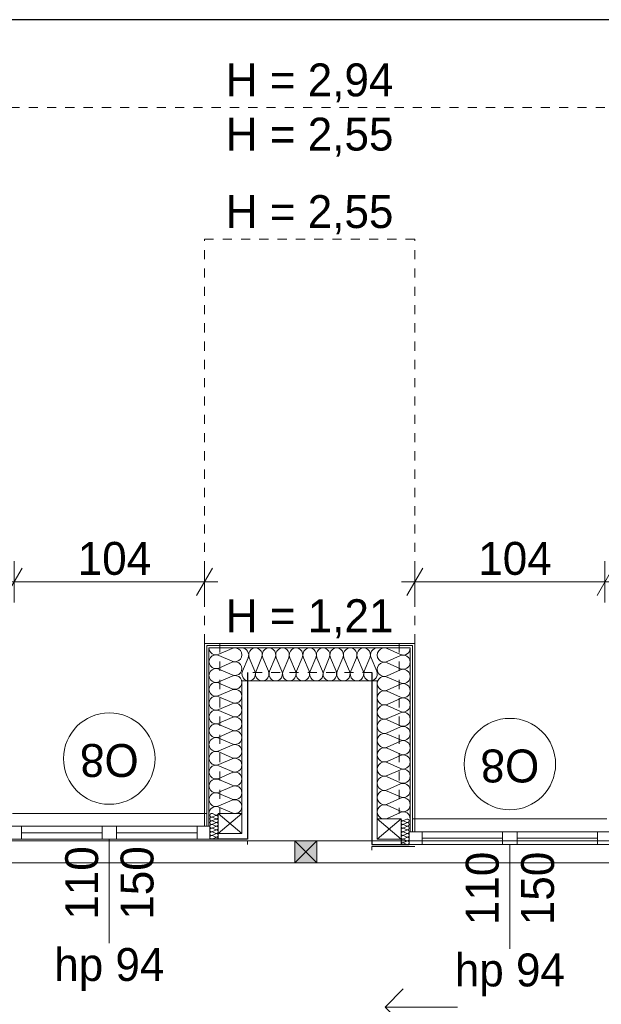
# Model space of a CAD drawing. Extents: x -145259 to -66341, y -2316 to 227384.
# Tile 106 of 141: x -113334 to -110154, y 168060 to 173444. Entities that reach past the tile are written whole.
import ezdxf

# ---------------------------------------------------------------- set-up
doc = ezdxf.new("R2010")
doc.units = 0
doc.header["$MEASUREMENT"] = 0
doc.linetypes.add('Hidden Line', pattern=[100, 50, -50])
for name, color, linetype in [('Arch ocieplenie', 7, 'Continuous'), ('Arch wymiary', 7, 'Continuous'), ('Arch ściany działowe', 7, 'Continuous'), ('INWENT ODWODNIENIE', 7, 'Continuous')]:
    doc.layers.add(name, color=color, linetype=linetype)
for name, color, linetype, lineweight, true_color in [('Arch ocieplenie_Nr_Pióra__24', 7, 'Continuous', 13, 0x029e21), ('Arch okna_Nr_Pióra__82', 7, 'Continuous', 20, 0xaaaaaa), ('INWENT.ŚCIANY_Nr_Pióra__2', 7, 'Continuous', 13, 0x7f7f7f), ('Inwentaryzacja Konst._Nr_Pióra__3', 7, 'Continuous', 20, 0xff6600)]:
    doc.layers.add(name, color=color, linetype=linetype, lineweight=lineweight, true_color=true_color)
for name, color, linetype, lineweight in [('Arch opisy okien_Nr_Pióra__21', 7, 'Continuous', 13), ('Arch wymiary_Nr_Pióra__21', 7, 'Continuous', 13), ('Arch wymiary_Nr_Pióra__5', 7, 'Continuous', 13), ('Arch ściany działowe_Nr_Pióra__5', 7, 'Continuous', 13), ('INWENT DACH_Nr_Pióra__21', 7, 'Continuous', 13), ('INWENT ODWODNIENIE_Nr_Pióra__21', 7, 'Continuous', 13), ('INWENT ODWODNIENIE_Nr_Pióra__5', 7, 'Continuous', 13), ('INWENT OPISY_Nr_Pióra__21', 7, 'Continuous', 13), ('INWENT. OKNA_Nr_Pióra__21', 7, 'Continuous', 13), ('INWENT.ŚCIANY_Nr_Pióra__1', 7, 'Continuous', 25), ('INWENT.ŚCIANY_Nr_Pióra__20', 1, 'Continuous', 20)]:
    doc.layers.add(name, color=color, linetype=linetype, lineweight=lineweight)
doc.styles.add('GENERATED_STYLE_1', font='txt')
doc.styles.add('GENERATED_STYLE_7', font='txt')
doc.styles.add('GENERATED_STYLE_8', font='txt')
doc.dimstyles.new('GENERATED_STYLE__2', dxfattribs={"dimtxt": 179.999995, "dimasz": 114, "dimexe": 0.18, "dimexo": 0, "dimgap": 0.09, "dimtad": 1, "dimtih": 1, "dimtoh": 1, "dimdec": 0, "dimlfac": 0.1, "dimzin": 0, "dimdsep": 46, "dimtxsty": 'GENERATED_STYLE_1', "dimblk": 'ARROWHEAD_2', "dimblk1": 'ARROWHEAD_2', "dimblk2": 'ARROWHEAD_2', "dimcen": 0.09, "dimclrd": 7, "dimclre": 7, "dimclrt": 7, "dimazin": 0, "dimtfac": 1, "dimtdec": 4, "dimtmove": 0, "dimatfit": 3, "dimfxl": 0, "dimtolj": 1, "dimtzin": 0, "dimarcsym": 0})

# ---------------------------------------------------------------- blocks, each defined once
blk = doc.blocks.new('Ściana_682', base_point=(-112323.7, 170033.6))
at = {"layer": 'Arch ściany działowe_Nr_Pióra__5', "linetype": 'Continuous'}
for p, q in [((-112323.7, 170033.6), (-112323.7, 169033.6)), ((-112311.2, 169033.6), (-112311.2, 170021.1)), ((-112323.7, 169033.6), (-112311.2, 169033.6))]:
    blk.add_line(p, q, dxfattribs=at)
blk = doc.blocks.new('Ściana_683', base_point=(-112311.2, 170021.1))
at = {"layer": 'Arch ściany działowe_Nr_Pióra__5', "linetype": 'Continuous'}
for p, q in [((-112311.2, 170021.1), (-112311.2, 169033.6)), ((-112298.7, 169033.6), (-112298.7, 170008.6)), ((-112311.2, 169033.6), (-112298.7, 169033.6))]:
    blk.add_line(p, q, dxfattribs=at)
blk = doc.blocks.new('Ściana_684', base_point=(-111173.7, 170033.6))
at = {"layer": 'Arch ściany działowe_Nr_Pióra__5', "linetype": 'Continuous'}
for p, q in [((-111186.2, 170021.1), (-111186.2, 169003.6)), ((-111173.7, 169003.6), (-111173.7, 170033.6)), ((-111186.2, 169003.6), (-111173.7, 169003.6))]:
    blk.add_line(p, q, dxfattribs=at)
blk = doc.blocks.new('Ściana_685', base_point=(-111186.2, 170021.1))
at = {"layer": 'Arch ściany działowe_Nr_Pióra__5', "linetype": 'Continuous'}
for p, q in [((-111186.2, 169003.6), (-111186.2, 170021.1)), ((-111198.7, 170008.6), (-111198.7, 169003.6)), ((-111198.7, 169003.6), (-111186.2, 169003.6))]:
    blk.add_line(p, q, dxfattribs=at)
blk = doc.blocks.new('Ściana_758', base_point=(-111173.7, 170033.6))
at = {"layer": 'Arch ściany działowe_Nr_Pióra__5', "linetype": 'Continuous'}
for p, q in [((-111173.7, 170033.6), (-112323.7, 170033.6)), ((-112311.2, 170021.1), (-111186.2, 170021.1))]:
    blk.add_line(p, q, dxfattribs=at)
blk = doc.blocks.new('Ściana_759', base_point=(-111186.2, 170021.1))
at = {"layer": 'Arch ściany działowe_Nr_Pióra__5', "linetype": 'Continuous'}
for p, q in [((-111186.2, 170021.1), (-112311.2, 170021.1)), ((-112298.7, 170008.6), (-111198.7, 170008.6))]:
    blk.add_line(p, q, dxfattribs=at)
blk = doc.blocks.new('Izolacja cieplna 14_116', base_point=(-112298.7, 169103.6))
at = {"layer": 'Arch ocieplenie_Nr_Pióra__24', "linetype": 'Continuous'}
for p, q in [((-112245.1, 169974.1), (-112172.4, 170005.4)), ((-112172.4, 169936.4), (-112245.1, 169967.7)), ((-112245.1, 169898.6), (-112172.4, 169930)), ((-112172.4, 169860.9), (-112245.1, 169892.3)), ((-112245.1, 169823.2), (-112172.4, 169854.6)), ((-112172.4, 169785.5), (-112245.1, 169816.9)), ((-112245.1, 169747.8), (-112172.4, 169779.2)), ((-112172.4, 169710.1), (-112245.1, 169741.5)), ((-112245.1, 169672.4), (-112172.4, 169703.8)), ((-112172.4, 169634.7), (-112245.1, 169666.1)), ((-112245.1, 169597), (-112172.4, 169628.4)), ((-112172.4, 169559.3), (-112245.1, 169590.6)), ((-112245.1, 169521.6), (-112172.4, 169552.9)), ((-112172.4, 169483.9), (-112245.1, 169515.2)), ((-112245.1, 169446.1), (-112172.4, 169477.5)), ((-112172.4, 169408.4), (-112245.1, 169439.8)), ((-112245.1, 169370.7), (-112172.4, 169402.1)), ((-112172.4, 169333), (-112245.1, 169364.4)), ((-112245.1, 169295.3), (-112172.4, 169326.7)), ((-112172.4, 169257.6), (-112245.1, 169289)), ((-112245.1, 169219.9), (-112172.4, 169251.3)), ((-112172.4, 169182.2), (-112245.1, 169213.6)), ((-112245.1, 169144.5), (-112172.4, 169175.9)), ((-112172.4, 169106.8), (-112245.1, 169138.1))]:
    blk.add_line(p, q, dxfattribs=at)
for centre, start_param, end_param in [((-112157, 169970.9), 1.158003, 5.125183), ((-112260.5, 169933.2), 4.299595, 8.266774), ((-112260.5, 170008.6), 0, 1.983589), ((-112157, 169895.5), 1.158003, 5.125183), ((-112260.5, 169857.8), 4.299595, 8.266774), ((-112157, 169820.1), 1.158003, 5.125183), ((-112260.5, 169782.4), 4.299595, 8.266774), ((-112260.5, 169706.9), 4.299595, 8.266774), ((-112157, 169744.6), 1.158003, 5.125183), ((-112157, 169669.2), 1.158003, 5.125183), ((-112260.5, 169631.5), 4.299595, 8.266774), ((-112157, 169593.8), 1.158003, 5.125183), ((-112260.5, 169556.1), 4.299595, 8.266774), ((-112157, 169518.4), 1.158003, 5.125183), ((-112260.5, 169480.7), 4.299595, 8.266774), ((-112157, 169443), 1.158003, 5.125183), ((-112260.5, 169405.3), 4.299595, 8.266774), ((-112260.5, 169329.9), 4.299595, 8.266774), ((-112157, 169367.6), 1.158003, 5.125183), ((-112157, 169292.1), 1.158003, 5.125183), ((-112260.5, 169254.4), 4.299595, 8.266774), ((-112157, 169216.7), 1.158003, 5.125183), ((-112260.5, 169179), 4.299595, 8.266774), ((-112157, 169141.3), 1.158003, 5.125183), ((-112260.5, 169103.6), 4.299596, 6.283185)]:
    blk.add_ellipse(centre, major_axis=(-38.3, 0), ratio=0.985013, start_param=start_param, end_param=end_param, dxfattribs=at)
blk = doc.blocks.new('Izolacja cieplna 14_117', base_point=(-112248.7, 168963.6))
at = {"layer": 'Arch ocieplenie_Nr_Pióra__24', "linetype": 'Continuous'}
for p, q in [((-112262.1, 169094.4), (-112280.3, 169102.8)), ((-112280.3, 169084.4), (-112262.1, 169092.8)), ((-112262.1, 169074.4), (-112280.3, 169082.8)), ((-112280.3, 169064.4), (-112262.1, 169072.8)), ((-112262.1, 169054.4), (-112280.3, 169062.8)), ((-112280.3, 169044.4), (-112262.1, 169052.8)), ((-112262.1, 169034.4), (-112280.3, 169042.8)), ((-112280.3, 169024.4), (-112262.1, 169032.8)), ((-112262.1, 169014.4), (-112280.3, 169022.8)), ((-112280.3, 169004.4), (-112262.1, 169012.8)), ((-112262.1, 168994.4), (-112280.3, 169002.8)), ((-112280.3, 168984.4), (-112262.1, 168992.8)), ((-112262.1, 168974.4), (-112280.3, 168982.8)), ((-112280.3, 168964.4), (-112262.1, 168972.8))]:
    blk.add_line(p, q, dxfattribs=at)
for centre, start_param, end_param in [((-112284.2, 169093.6), 5.870392, 9.837571), ((-112258.3, 169103.6), 2.7288, 4.712389), ((-112258.3, 169083.6), 2.7288, 6.695979), ((-112284.2, 169073.6), 5.870392, 9.837571), ((-112284.2, 169053.6), 5.870392, 9.837571), ((-112284.2, 169033.6), 5.870392, 9.837571), ((-112258.3, 169063.6), 2.7288, 6.695979), ((-112258.3, 169043.6), 2.7288, 6.695979), ((-112284.2, 169013.6), 5.870392, 9.837571), ((-112284.2, 168993.6), 5.870392, 9.837571), ((-112258.3, 169023.6), 2.7288, 6.695979), ((-112258.3, 169003.6), 2.7288, 6.695979), ((-112258.3, 168983.6), 2.7288, 6.695979), ((-112284.2, 168973.6), 5.870392, 9.837571), ((-112258.3, 168963.6), 4.712389, 6.695979)]:
    blk.add_ellipse(centre, major_axis=(0, 10), ratio=0.957061, start_param=start_param, end_param=end_param, dxfattribs=at)
blk = doc.blocks.new('Izolacja cieplna 14_119', base_point=(-111198.7, 169073.6))
at = {"layer": 'Arch ocieplenie_Nr_Pióra__24', "linetype": 'Continuous'}
for p, q in [((-111252.4, 169972.9), (-111325.1, 170005.3)), ((-111325.1, 169934), (-111252.4, 169966.4)), ((-111252.4, 169895), (-111325.1, 169927.4)), ((-111325.1, 169856), (-111252.4, 169888.5)), ((-111252.4, 169817.1), (-111325.1, 169849.5)), ((-111325.1, 169778.1), (-111252.4, 169810.5)), ((-111252.4, 169739.2), (-111325.1, 169771.6)), ((-111325.1, 169700.2), (-111252.4, 169732.6)), ((-111252.4, 169661.2), (-111325.1, 169693.7)), ((-111325.1, 169622.3), (-111252.4, 169654.7)), ((-111252.4, 169583.3), (-111325.1, 169615.7)), ((-111325.1, 169544.4), (-111252.4, 169576.8)), ((-111252.4, 169505.4), (-111325.1, 169537.8)), ((-111325.1, 169466.5), (-111252.4, 169498.9)), ((-111252.4, 169427.5), (-111325.1, 169459.9)), ((-111325.1, 169388.5), (-111252.4, 169421)), ((-111252.4, 169349.6), (-111325.1, 169382)), ((-111325.1, 169310.6), (-111252.4, 169343)), ((-111252.4, 169271.7), (-111325.1, 169304.1)), ((-111325.1, 169232.7), (-111252.4, 169265.1)), ((-111252.4, 169193.7), (-111325.1, 169226.2)), ((-111325.1, 169154.8), (-111252.4, 169187.2)), ((-111252.4, 169115.8), (-111325.1, 169148.2)), ((-111325.1, 169076.9), (-111252.4, 169109.3))]:
    blk.add_line(p, q, dxfattribs=at)
for centre, start_param, end_param in [((-111340.5, 169969.6), 5.870392, 9.837571), ((-111237, 170008.6), 2.7288, 4.712389), ((-111237, 169930.7), 2.7288, 6.695979), ((-111340.5, 169891.7), 5.870392, 9.837571), ((-111340.5, 169813.8), 5.870392, 9.837571), ((-111237, 169852.8), 2.7288, 6.695979), ((-111237, 169774.9), 2.7288, 6.695979), ((-111340.5, 169735.9), 5.870392, 9.837571), ((-111340.5, 169658), 5.870392, 9.837571), ((-111237, 169696.9), 2.7288, 6.695979), ((-111237, 169619), 2.7288, 6.695979), ((-111340.5, 169580.1), 5.870392, 9.837571), ((-111237, 169541.1), 2.7288, 6.695979), ((-111340.5, 169502.1), 5.870392, 9.837571), ((-111237, 169463.2), 2.7288, 6.695979), ((-111340.5, 169424.2), 5.870392, 9.837571), ((-111237, 169385.3), 2.7288, 6.695979), ((-111340.5, 169346.3), 5.870392, 9.837571), ((-111340.5, 169268.4), 5.870392, 9.837571), ((-111237, 169307.4), 2.7288, 6.695979), ((-111237, 169229.4), 2.7288, 6.695979), ((-111340.5, 169190.5), 5.870392, 9.837571), ((-111340.5, 169112.6), 5.870392, 9.837571), ((-111237, 169151.5), 2.7288, 6.695979), ((-111237, 169073.6), 4.712389, 6.695979)]:
    blk.add_ellipse(centre, major_axis=(0, 39), ratio=0.982641, start_param=start_param, end_param=end_param, dxfattribs=at)
blk = doc.blocks.new('Izolacja cieplna 14_122', base_point=(-111248.7, 168933.6))
at = {"layer": 'Arch ocieplenie_Nr_Pióra__24', "linetype": 'Continuous'}
for p, q in [((-111235.3, 169064.4), (-111217.1, 169072.8)), ((-111217.1, 169054.4), (-111235.3, 169062.8)), ((-111235.3, 169044.4), (-111217.1, 169052.8)), ((-111217.1, 169034.4), (-111235.3, 169042.8)), ((-111235.3, 169024.4), (-111217.1, 169032.8)), ((-111217.1, 169014.4), (-111235.3, 169022.8)), ((-111235.3, 169004.4), (-111217.1, 169012.8)), ((-111217.1, 168994.4), (-111235.3, 169002.8)), ((-111235.3, 168984.4), (-111217.1, 168992.8)), ((-111217.1, 168974.4), (-111235.3, 168982.8)), ((-111235.3, 168964.4), (-111217.1, 168972.8)), ((-111217.1, 168954.4), (-111235.3, 168962.8)), ((-111235.3, 168944.4), (-111217.1, 168952.8)), ((-111217.1, 168934.4), (-111235.3, 168942.8))]:
    blk.add_line(p, q, dxfattribs=at)
for centre, start_param, end_param in [((-111239.2, 169053.6), 5.870392, 9.837571), ((-111239.2, 169033.6), 5.870392, 9.837571), ((-111239.2, 169073.6), 1.570796, 3.554385), ((-111213.3, 169063.6), 2.728799, 6.695979), ((-111213.3, 169043.6), 2.728799, 6.695979), ((-111239.2, 169013.6), 5.870392, 9.837571), ((-111239.2, 168993.6), 5.870392, 9.837571), ((-111213.3, 169023.6), 2.728799, 6.695979), ((-111213.3, 169003.6), 2.728799, 6.695979), ((-111213.3, 168983.6), 2.728799, 6.695979), ((-111239.2, 168973.6), 5.870392, 9.837571), ((-111239.2, 168953.6), 5.870392, 9.837571), ((-111239.2, 168933.6), 5.870392, 7.853982), ((-111213.3, 168963.6), 2.728799, 6.695979), ((-111213.3, 168943.6), 2.728799, 6.695979)]:
    blk.add_ellipse(centre, major_axis=(0, 10), ratio=0.957061, start_param=start_param, end_param=end_param, dxfattribs=at)
blk = doc.blocks.new('Izolacja cieplna 14_170', base_point=(-112118.7, 170008.6))
at = {"layer": 'Arch ocieplenie_Nr_Pióra__24', "linetype": 'Continuous'}
for p, q in [((-112115.6, 169882.2), (-112084.8, 169955)), ((-112078.6, 169955), (-112047.8, 169882.2)), ((-112041.6, 169882.2), (-112010.8, 169955)), ((-112004.6, 169955), (-111973.8, 169882.2)), ((-111967.6, 169882.2), (-111936.8, 169955)), ((-111930.6, 169955), (-111899.8, 169882.2)), ((-111893.6, 169882.2), (-111862.8, 169955)), ((-111856.6, 169955), (-111825.8, 169882.2)), ((-111819.6, 169882.2), (-111788.8, 169955)), ((-111782.6, 169955), (-111751.8, 169882.2)), ((-111745.6, 169882.2), (-111714.8, 169955)), ((-111708.6, 169955), (-111677.8, 169882.2)), ((-111671.6, 169882.2), (-111640.8, 169955)), ((-111634.6, 169955), (-111603.8, 169882.2)), ((-111597.6, 169882.2), (-111566.8, 169955)), ((-111560.6, 169955), (-111529.8, 169882.2)), ((-111523.6, 169882.2), (-111492.8, 169955)), ((-111486.6, 169955), (-111455.8, 169882.2)), ((-111449.6, 169882.2), (-111418.8, 169955)), ((-111412.6, 169955), (-111381.8, 169882.2))]:
    blk.add_line(p, q, dxfattribs=at)
for centre, start_param, end_param in [((-112044.7, 169970.3), 4.299595, 8.266774), ((-111970.7, 169970.3), 4.299595, 8.266774), ((-111896.7, 169970.3), 4.299595, 8.266774), ((-111822.7, 169970.3), 4.299595, 8.266774), ((-111748.7, 169970.3), 4.299595, 8.266774), ((-111674.7, 169970.3), 4.299595, 8.266774), ((-111600.7, 169970.3), 4.299595, 8.266774), ((-111526.7, 169970.3), 4.299595, 8.266774), ((-111452.7, 169970.3), 4.299595, 8.266774), ((-112118.7, 169970.3), 4.299596, 6.283185), ((-111378.7, 169970.3), 0, 1.983589), ((-112081.7, 169866.9), 1.158003, 5.125183), ((-112007.7, 169866.9), 1.158003, 5.125183), ((-111933.7, 169866.9), 1.158003, 5.125183), ((-111859.7, 169866.9), 1.158003, 5.125183), ((-111785.7, 169866.9), 1.158003, 5.125183), ((-111711.7, 169866.9), 1.158003, 5.125183), ((-111637.7, 169866.9), 1.158003, 5.125183), ((-111563.7, 169866.9), 1.158003, 5.125183), ((-111489.7, 169866.9), 1.158003, 5.125183), ((-111415.7, 169866.9), 1.158003, 5.125183)]:
    blk.add_ellipse(centre, major_axis=(0, 38.3), ratio=0.96651, start_param=start_param, end_param=end_param, dxfattribs=at)
blk = doc.blocks.new('Linia_104', base_point=(-110940.5, 168045))
at = {"layer": 'INWENT ODWODNIENIE_Nr_Pióra__21', "linetype": 'Continuous'}
for q in [(-111236.3, 168145), (-111236.3, 167945)]:
    blk.add_line((-111336.3, 168045), q, dxfattribs=at)
at = {"layer": 'INWENT ODWODNIENIE_Nr_Pióra__5', "linetype": 'Continuous'}
blk.add_line((-110940.5, 168045), (-111336.3, 168045), dxfattribs=at)
blk = doc.blocks.new('*D1567')
at = {"layer": 'Arch wymiary_Nr_Pióra__5', "linetype": 'Continuous'}
for p, q in [((-113320.4, 170444.7), (-113407, 170294.7)), ((-113363.7, 170257.2), (-113363.7, 170482.2)), ((-112367, 170294.7), (-112280.4, 170444.7)), ((-112323.7, 170257.2), (-112323.7, 170482.2)), ((-113437.1, 170369.7), (-113363.7, 170369.7)), ((-113363.7, 170369.7), (-112323.7, 170369.7)), ((-112323.7, 170369.7), (-112250.4, 170369.7))]:
    blk.add_line(p, q, dxfattribs=at)
at = {"layer": 'Arch wymiary_Nr_Pióra__21', "insert": (-113016.5, 170405.7), "char_height": 180, "attachment_point": 7, "style": 'GENERATED_STYLE_1'}
blk.add_mtext('{104}', dxfattribs=at)
blk = doc.blocks.new('ARROWHEAD_2')
at = {"color": 0, "linetype": 'Continuous', "lineweight": 0}
for p, q in [((-0.378, -0.655), (0.378, 0.655)), ((0, 0), (-1, 0))]:
    blk.add_line(p, q, dxfattribs=at)
blk = doc.blocks.new('*D1570')
at = {"layer": 'Arch wymiary_Nr_Pióra__5', "linetype": 'Continuous'}
for p, q in [((-111130.4, 170444.7), (-111217, 170294.7)), ((-111173.7, 170257.2), (-111173.7, 170482.2)), ((-110177, 170294.7), (-110090.4, 170444.7)), ((-110133.7, 170257.2), (-110133.7, 170482.2)), ((-111247.1, 170369.7), (-111173.7, 170369.7)), ((-111173.7, 170369.7), (-110133.7, 170369.7)), ((-110133.7, 170369.7), (-110060.4, 170369.7))]:
    blk.add_line(p, q, dxfattribs=at)
at = {"layer": 'Arch wymiary_Nr_Pióra__21', "insert": (-110826.5, 170405.7), "char_height": 180, "attachment_point": 7, "style": 'GENERATED_STYLE_1'}
blk.add_mtext('{104}', dxfattribs=at)

msp = doc.modelspace()

# ---------------------------------------------------------------- hatches: boundary and pattern name
at = {"layer": 'Arch okna_Nr_Pióra__82', "linetype": 'Continuous'}
msp.add_hatch(color=256, dxfattribs=at).paths.add_polyline_path([(-111828.7, 168953.6), (-111708.7, 168953.6), (-111708.7, 168833.6), (-111828.7, 168833.6)], flags=0)

# ---------------------------------------------------------------- linework, layer by layer
at = {"layer": 'Arch ocieplenie_Nr_Pióra__24', "linetype": 'Continuous'}
for p, q in [((-112118.7, 169103.6), (-112118.7, 169828.6)), ((-112118.7, 169828.6), (-111378.7, 169828.6)), ((-111378.7, 169073.6), (-111378.7, 169828.6)), ((-112248.7, 168963.6), (-112248.7, 168993.6)), ((-111248.7, 168933.6), (-111248.7, 168963.6))]:
    msp.add_line(p, q, dxfattribs=at)
at = {"layer": 'Arch opisy okien_Nr_Pióra__21', "linetype": 'Continuous'}
for centre in [(-112843.7, 169403.6), (-110653.7, 169373.6)]:
    msp.add_circle(centre, 250, dxfattribs=at)
at = {"layer": 'INWENT DACH_Nr_Pióra__21', "linetype": 'Hidden Line'}
for p, q in [((-123484.3, 172963.6), (-96578.7, 172963.6)), ((-112323.7, 170033.6), (-112323.7, 172243.6)), ((-111173.7, 172243.6), (-112323.7, 172243.6)), ((-111173.7, 170033.6), (-111173.7, 172243.6))]:
    msp.add_line(p, q, dxfattribs=at)
at = {"layer": 'INWENT OPISY_Nr_Pióra__21', "linetype": 'Continuous'}
for p, q in [((-112843.7, 168963.6), (-112843.7, 168393.6)), ((-110653.7, 168933.6), (-110653.7, 168363.6))]:
    msp.add_line(p, q, dxfattribs=at)
at = {"layer": 'INWENT. OKNA_Nr_Pióra__21', "linetype": 'Continuous'}
for p, q in [((-112313.7, 169103.6), (-113373.7, 169103.6)), ((-112118.7, 168993.6), (-112248.7, 169103.6)), ((-112118.7, 169103.6), (-112248.7, 168993.6)), ((-112248.7, 169103.6), (-112118.7, 169103.6)), ((-112248.7, 168993.6), (-112248.7, 169103.6)), ((-112118.7, 169103.6), (-112118.7, 168993.6)), ((-111378.7, 169073.6), (-111378.7, 168963.6)), ((-111248.7, 169073.6), (-111378.7, 169073.6)), ((-111378.7, 169073.6), (-111248.7, 168963.6)), ((-111378.7, 168963.6), (-111248.7, 169073.6)), ((-111248.7, 168963.6), (-111248.7, 169073.6)), ((-110123.7, 169073.6), (-111183.7, 169073.6)), ((-113393.7, 169033.6), (-112293.7, 169033.6)), ((-113323.7, 168963.6), (-113323.7, 169033.6)), ((-112883.7, 168998.6), (-113323.7, 168998.6)), ((-112883.7, 168963.6), (-112883.7, 169033.6)), ((-112803.7, 168963.6), (-112803.7, 169033.6)), ((-112363.7, 168998.6), (-112803.7, 168998.6)), ((-112363.7, 168963.6), (-112363.7, 169033.6)), ((-112293.7, 168963.6), (-112293.7, 169033.6)), ((-112118.7, 168993.6), (-112248.7, 168993.6)), ((-111203.7, 169003.6), (-110103.7, 169003.6)), ((-111203.7, 168933.6), (-111203.7, 169003.6)), ((-111133.7, 168933.6), (-111133.7, 169003.6)), ((-110693.7, 168933.6), (-110693.7, 169003.6)), ((-110613.7, 168933.6), (-110613.7, 169003.6)), ((-110173.7, 168933.6), (-110173.7, 169003.6)), ((-112293.7, 168963.6), (-113393.7, 168963.6)), ((-111378.7, 168963.6), (-111248.7, 168963.6)), ((-110103.7, 168933.6), (-111203.7, 168933.6)), ((-110693.7, 168968.6), (-111133.7, 168968.6)), ((-110173.7, 168968.6), (-110613.7, 168968.6))]:
    msp.add_line(p, q, dxfattribs=at)
at = {"layer": 'INWENT.ŚCIANY_Nr_Pióra__1', "linetype": 'Continuous'}
for p, q in [((-108018.7, 173443.6), (-114518.7, 173443.6)), ((-112088.7, 169873.6), (-112088.7, 168963.6)), ((-111408.7, 169873.6), (-111408.7, 168933.6)), ((-112088.7, 168963.6), (-112293.7, 168963.6)), ((-111408.7, 168933.6), (-111203.7, 168933.6))]:
    msp.add_line(p, q, dxfattribs=at)
at = {"layer": 'INWENT.ŚCIANY_Nr_Pióra__2', "linetype": 'Hidden Line'}
for p, q in [((-112238.7, 170033.6), (-112238.7, 169103.6)), ((-111258.7, 170033.6), (-111258.7, 169103.6)), ((-111408.7, 169873.6), (-112088.7, 169873.6))]:
    msp.add_line(p, q, dxfattribs=at)
at = {"layer": 'INWENT.ŚCIANY_Nr_Pióra__20', "linetype": 'Continuous'}
for p, q in [((-112323.7, 168953.6), (-112088.7, 168953.6)), ((-112088.7, 168953.6), (-112088.7, 168933.6)), ((-111408.7, 168923.6), (-111408.7, 168903.6)), ((-111173.7, 168923.6), (-111408.7, 168923.6))]:
    msp.add_line(p, q, dxfattribs=at)
at = {"layer": 'Inwentaryzacja Konst._Nr_Pióra__3', "linetype": 'Continuous'}
for p, q in [((-117978.7, 168953.6), (-96608.7, 168953.6)), ((-111828.7, 168953.6), (-111828.7, 168833.6)), ((-111708.7, 168953.6), (-111828.7, 168953.6)), ((-111828.7, 168953.6), (-111708.7, 168833.6)), ((-111708.7, 168953.6), (-111828.7, 168833.6)), ((-111708.7, 168833.6), (-111708.7, 168953.6)), ((-117978.7, 168833.6), (-96608.7, 168833.6)), ((-111828.7, 168833.6), (-111708.7, 168833.6))]:
    msp.add_line(p, q, dxfattribs=at)

# ---------------------------------------------------------------- block references
at = {"layer": 'Arch ocieplenie', "color": 104, "linetype": 'Continuous', "lineweight": 20, "true_color": 0x029e21}
for name, p in [('Izolacja cieplna 14_116', (-112298.7, 169103.6)), ('Izolacja cieplna 14_170', (-112118.7, 170008.6)), ('Izolacja cieplna 14_119', (-111198.7, 169073.6)), ('Izolacja cieplna 14_117', (-112248.7, 168963.6)), ('Izolacja cieplna 14_122', (-111248.7, 168933.6))]:
    msp.add_blockref(name, p, dxfattribs=at)
at = {"layer": 'Arch ściany działowe'}
for name, p in [('Ściana_682', (-112323.7, 170033.6)), ('Ściana_758', (-111173.7, 170033.6)), ('Ściana_683', (-112311.2, 170021.1)), ('Ściana_759', (-111186.2, 170021.1)), ('Ściana_685', (-111186.2, 170021.1)), ('Ściana_684', (-111173.7, 170033.6))]:
    msp.add_blockref(name, p, dxfattribs=at)
at = {"layer": 'INWENT ODWODNIENIE', "linetype": 'Continuous'}
msp.add_blockref('Linia_104', (-110940.5, 168045), dxfattribs=at)

# ---------------------------------------------------------------- texts
at = {"layer": 'Arch opisy okien_Nr_Pióra__21', "linetype": 'Continuous', "char_height": 180, "attachment_point": 2, "rotation": 180, "style": 'GENERATED_STYLE_8'}
for insert in [(-112843.7, 169303.3), (-110653.7, 169273.3)]:
    msp.add_mtext('{O8}', dxfattribs=dict(at, insert=insert))
at = {"layer": 'INWENT OPISY_Nr_Pióra__21', "linetype": 'Continuous', "char_height": 180, "attachment_point": 2, "style": 'GENERATED_STYLE_7'}
for s, insert in [('{H = 2,94}', (-111748.7, 173204.4)), ('{H = 2,55}', (-111748.7, 172908)), ('{H = 2,55}', (-111748.7, 172484.4)), ('{H = 1,21}', (-111748.7, 170274.8)), ('{hp 94}', (-112843.7, 168368)), ('{hp 94}', (-110653.7, 168338))]:
    msp.add_mtext(s, dxfattribs=dict(at, insert=insert))
at = {"layer": 'INWENT OPISY_Nr_Pióra__21', "linetype": 'Continuous', "char_height": 180, "width": 1346.334, "attachment_point": 2, "rotation": 90, "line_spacing_factor": 1.008452, "style": 'GENERATED_STYLE_7'}
for insert in [(-113084.9, 168723.6), (-110894.9, 168693.6)]:
    msp.add_mtext('{110\\P150}', dxfattribs=dict(at, insert=insert))

# ---------------------------------------------------------------- dimensions: what is measured, and where the dimension line sits
at = {"layer": 'Arch wymiary', "linetype": 'Continuous'}
for base, p1, p2, picture, middle in [((-111173.7, 170369.7), (-111173.7, 170643.7), (-110133.7, 170664.3), '*D1570', (-110621.6, 170495.7)), ((-113363.7, 170369.7), (-113363.7, 170607.6), (-112323.7, 170628.2), '*D1567', (-112811.6, 170495.7))]:
    dim = msp.add_linear_dim(base=base, p1=p1, p2=p2, dimstyle='GENERATED_STYLE__2', dxfattribs=at)
    dim.commit()
    dim.dimension.update_dxf_attribs({"geometry": picture, "text_midpoint": middle})

doc.saveas('drawing.dxf')
